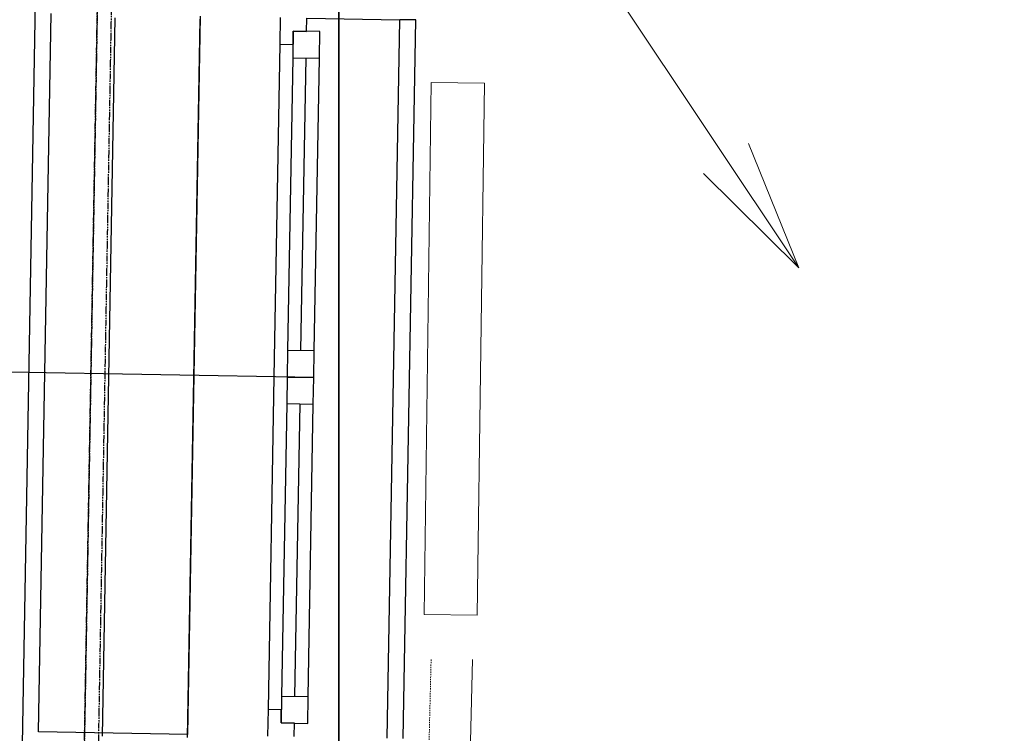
# Model space of a CAD drawing. Header units: millimetres. Extents: x -28761 to 4793, y -4271 to 20239.
# Tile 34 of 256: x -20669 to -18819, y 7653 to 8993. Entities that reach past the tile are written whole.
import ezdxf

# ---------------------------------------------------------------- set-up
doc = ezdxf.new("R2010")
doc.units = ezdxf.units.MM
doc.header["$MEASUREMENT"] = 0
for name, pattern in [('Wipeout_Contour', [1000, 0, -1000]), ('Čerchovaná M', [4.5, 2.5, -0.85, 0.3, -0.85]), ('Čárkovaná M', [4.5, 2.5, -2])]:
    doc.linetypes.add(name, pattern=pattern)
for name, color, linetype in [('5._POHLED ZÁPADNÍ_1_Nové_Otvory – Okna', 7, 'Continuous'), ('5._POHLED ZÁPADNÍ_1_Nové_Otvory – Značky oken', 7, 'Continuous'), ('5._POHLED ZÁPADNÍ_1_Nové_Situace', 7, 'Continuous'), ('5._POHLED ZÁPADNÍ_1_Nové_Výplně - Povrchové', 7, 'Continuous'), ('5._POHLED ZÁPADNÍ_1_Nové_ZJEDNODUŠENÝ DVŮR', 7, 'Continuous'), ('5._POHLED ZÁPADNÍ_1_TZB - elektroinstalace', 7, 'Continuous'), ('5._POHLED ZÁPADNÍ_1_TZB - kanalizace', 7, 'Continuous'), ('5._POHLED ZÁPADNÍ_1_TZB - ZTI', 7, 'Continuous')]:
    doc.layers.add(name, color=color, linetype=linetype)

msp = doc.modelspace()

# ---------------------------------------------------------------- linework, layer by layer
at = {"layer": '5._POHLED ZÁPADNÍ_1_Nové_Otvory – Okna', "color": 1, "linetype": 'Continuous', "lineweight": 25}
for p, q in [((-20513.1, 7647.3), (-20489.3, 8997.1)), ((-20353.1, 7644.5), (-20329.3, 8994.2)), ((-20353, 7650.1), (-20329.2, 8999.9)), ((-20179.3, 8997.3), (-20180.1, 8947.3)), ((-20129.7, 8971.4), (-20129.3, 8996.4)), ((-20129.3, 8996.4), (-19954.3, 8993.3)), ((-19978.1, 7643.5), (-19954.3, 8993.3)), ((-19924.3, 8992.8), (-19954.3, 8993.3)), ((-19948.1, 7643), (-19924.3, 8992.8)), ((-20154.7, 8971.9), (-20155.6, 8921.9)), ((-20155.1, 8946.9), (-20154.7, 8971.9)), ((-20154.7, 8971.9), (-20129.7, 8971.4)), ((-20104.7, 8971), (-20154.7, 8971.9)), ((-20105.6, 8921), (-20104.7, 8971)), ((-20180.1, 8947.3), (-20191.1, 8322.4)), ((-20180.1, 8947.3), (-20155.1, 8946.9)), ((-20155.6, 8921.9), (-20165.3, 8371.9)), ((-20155.6, 8921.9), (-20105.6, 8921)), ((-20140.3, 8371.5), (-20130.6, 8921.4)), ((-20115.3, 8371.1), (-20105.6, 8921)), ((-20115.3, 8371.1), (-20105.6, 8921)), ((-20165.3, 8371.9), (-20166.1, 8322)), ((-20115.3, 8371.1), (-20165.3, 8371.9)), ((-20116.1, 8321.1), (-20115.3, 8371.1)), ((-20191.1, 8322.4), (-20202.1, 7697.5)), ((-20166.1, 8322), (-20167, 8272)), ((-20116.1, 8321.1), (-20166.1, 8322)), ((-20166.1, 8322), (-20116.1, 8321.1)), ((-20117, 8271.1), (-20116.1, 8321.1)), ((-20167, 8272), (-20176.7, 7722)), ((-20167, 8272), (-20117, 8271.1)), ((-20151.7, 7721.6), (-20142, 8271.5)), ((-20126.7, 7721.2), (-20117, 8271.1)), ((-20126.7, 7721.2), (-20117, 8271.1)), ((-20176.7, 7722), (-20177.6, 7672.1)), ((-20126.7, 7721.2), (-20176.7, 7722)), ((-20127.6, 7671.2), (-20126.7, 7721.2)), ((-20202.1, 7697.5), (-20203, 7647.5)), ((-20177.1, 7697), (-20202.1, 7697.5)), ((-20177.6, 7672.1), (-20177.1, 7697)), ((-20152.6, 7671.6), (-20177.6, 7672.1)), ((-20177.6, 7672.1), (-20127.6, 7671.2)), ((-20153, 7646.6), (-20152.6, 7671.6))]:
    msp.add_line(p, q, dxfattribs=at)
at = {"layer": '5._POHLED ZÁPADNÍ_1_TZB - elektroinstalace', "color": 92, "linetype": 'Continuous', "lineweight": 35, "true_color": 0x00d700, "flags": 128}
msp.add_lwpolyline([(-18818.9, 9475.8), (-20068.9, 9600.8), (-20068.9, 6350.8), (-19943.9, 6350.8)], dxfattribs=at)
msp.add_lwpolyline([(-18818.9, 9475.8), (-20068.9, 9600.8), (-20068.9, 6350.8), (-19943.9, 6350.8)], dxfattribs=at)
at = {"layer": '5._POHLED ZÁPADNÍ_1_TZB - kanalizace', "color": 30, "linetype": 'Continuous', "lineweight": 20, "true_color": 0xff6600}
for p, q in [((-19836.9, 9474.7), (-19204.7, 8527.2)), ((-19204.7, 8527.2), (-19299.7, 8760.7)), ((-19204.7, 8527.2), (-19383.9, 8704.5))]:
    msp.add_line(p, q, dxfattribs=at)
at = {"layer": '5._POHLED ZÁPADNÍ_1_TZB - ZTI', "color": 6, "linetype": 'Continuous', "lineweight": 20}
for p, q in [((-19895.7, 8875.6), (-19909, 7875.7)), ((-19895.7, 8875.6), (-19795.7, 8874.3)), ((-19809, 7874.4), (-19795.7, 8874.3)), ((-19909, 7875.7), (-19809, 7874.4)), ((-19817.7, 7791.1), (-19866.8, 5811.2))]:
    msp.add_line(p, q, dxfattribs=at)
at = {"layer": '5._POHLED ZÁPADNÍ_1_TZB - ZTI', "color": 6, "linetype": 'Čárkovaná M', "lineweight": 20}
msp.add_line((-19895.7, 7791.1), (-19944.8, 5811.2), dxfattribs=at)

# ---------------------------------------------------------------- wipeouts: each hides what was drawn before it
at = {"color": 254, "linetype": 'Wipeout_Contour', "lineweight": 0, "ltscale": 87829.541372}
msp.add_wipeout([(-20665.4, 10358), (-20834.7, 724.5), (-20784.7, 723.6), (-20615.5, 10352.9)], dxfattribs=at).dxf.layer = '5._POHLED ZÁPADNÍ_1_Nové_Výplně - Povrchové'

# ---------------------------------------------------------------- next in the draw order: linework, layer by layer
at = {"layer": '5._POHLED ZÁPADNÍ_1_Nové_Otvory – Okna', "color": 1, "linetype": 'Continuous', "lineweight": 25}
for p, q in [((-20633, 7655.1), (-20609.2, 9004.9)), ((-20353, 7650.1), (-20633, 7655.1))]:
    msp.add_line(p, q, dxfattribs=at)
at = {"layer": '5._POHLED ZÁPADNÍ_1_Nové_Otvory – Značky oken', "color": 1, "linetype": 'Continuous', "lineweight": 25}
msp.add_line((-20116.1, 8321.1), (-20691.1, 8331.2), dxfattribs=at)
at = {"layer": '5._POHLED ZÁPADNÍ_1_Nové_Situace', "color": 1, "linetype": 'Continuous', "lineweight": 25, "flags": 128}
msp.add_lwpolyline([(-20784.7, 723.6), (-20615.5, 10352.9)], dxfattribs=at)
at = {"layer": '5._POHLED ZÁPADNÍ_1_Nové_ZJEDNODUŠENÝ DVŮR', "color": 1, "linetype": 'Čerchovaná M', "lineweight": 25}
for p, q in [((-20668.3, 728.6), (-20502.1, 10185.9)), ((-20668.2, 728.6), (-20502, 10185.9))]:
    msp.add_line(p, q, dxfattribs=at)
at = {"layer": '5._POHLED ZÁPADNÍ_1_Nové_ZJEDNODUŠENÝ DVŮR', "color": 1, "linetype": 'Čerchovaná M', "lineweight": 25, "flags": 128}
for points in [[(-20502.2, 10185.9), (-20668.4, 728.6)], [(-20641.6, 728.1), (-20475.4, 10185.4)]]:
    msp.add_lwpolyline(points, dxfattribs=at)

doc.saveas('drawing.dxf')
